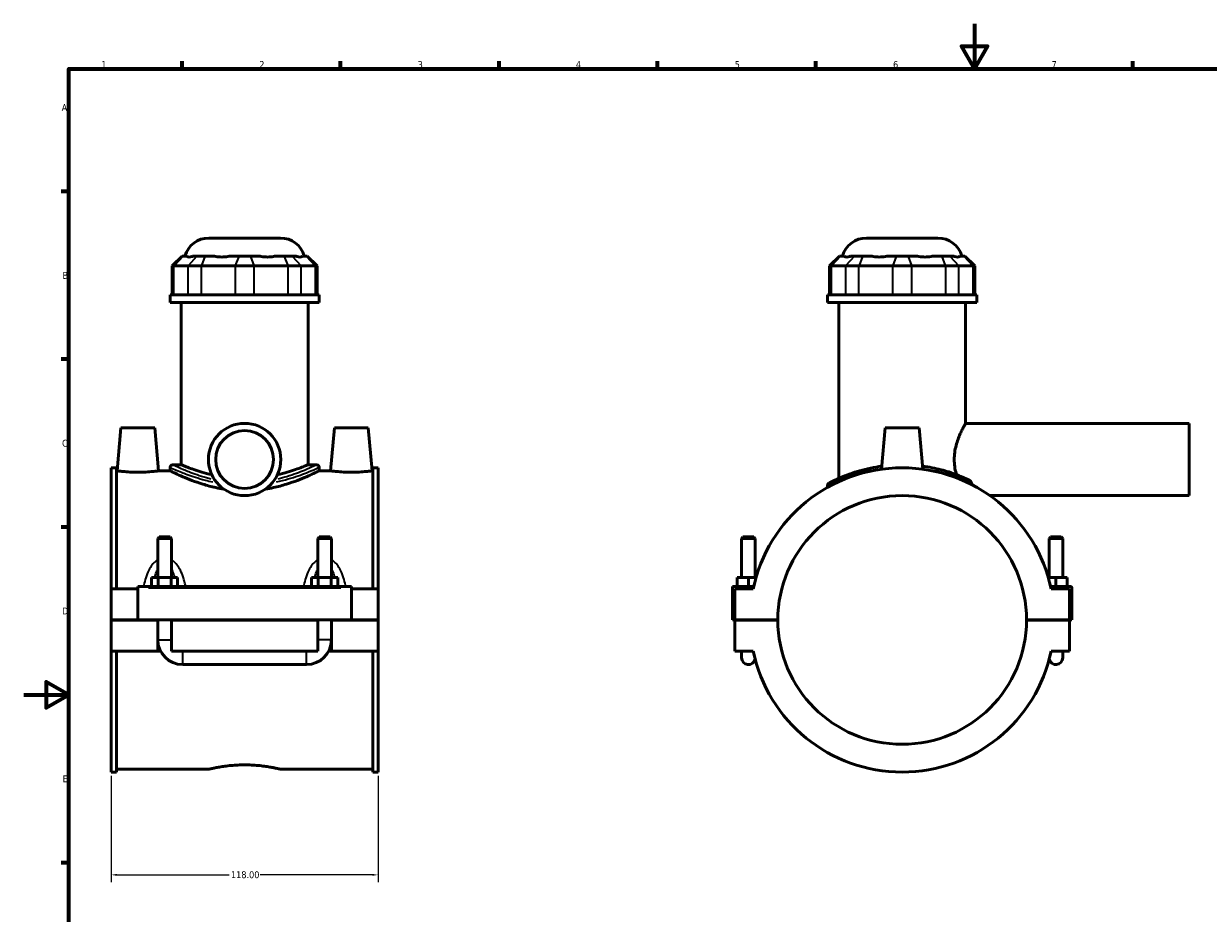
# Model space of a CAD drawing. Header units: millimetres. Extents: x 0 to 898, y -421 to 962.
# Tile 4 of 6: x 0 to 524, y 200 to 594. Entities that reach past the tile are written whole.
import ezdxf

# ---------------------------------------------------------------- set-up
doc = ezdxf.new("R2010")
doc.units = ezdxf.units.MM
for name, color, linetype, lineweight in [('Border (ANSI)', 7, 'Continuous', 70), ('Dimension (ANSI)', 7, 'Continuous', 25), ('Visible (ANSI)', 7, 'Continuous', 50), ('Visible Narrow (ANSI)', 7, 'Continuous', 35)]:
    doc.layers.add(name, color=color, linetype=linetype, lineweight=lineweight)
doc.styles.add('Note Text (ANSI)', font='tahoma.ttf')
doc.dimstyles.new('Default - mm (ANSI)', dxfattribs={"dimtxt": 3.048, "dimasz": 2.5, "dimexe": 3.175, "dimexo": 1.6002, "dimgap": 0.8, "dimtad": 0, "dimtoh": 1, "dimrnd": 1e-08, "dimzin": 4, "dimdsep": 46, "dimtxsty": 'Note Text (ANSI)', "dimcen": 0.09, "dimdle": 10, "dimclrd": 256, "dimclre": 256, "dimclrt": 230, "dimadec": 1, "dimazin": 1, "dimtfac": 1, "dimtofl": 0, "dimtmove": 0, "dimatfit": 3, "dimfxl": 1, "dimtolj": 1, "dimtzin": 4, "dimlwd": -1, "dimlwe": -1, "dimarcsym": 0})

# ---------------------------------------------------------------- blocks, each defined once
blk = doc.blocks.new('Borders Default Border')
at = {"layer": 'Border (ANSI)'}
for p, q in [((70.08, 574), (70.08, 577.45)), ((140.17, 574), (140.17, 577.45)), ((210.25, 574), (210.25, 577.45)), ((280.33, 574), (280.33, 577.45)), ((350.42, 574), (350.42, 577.45)), ((490.58, 574), (490.58, 577.45)), ((20, 519.75), (16.55, 519.75)), ((20, 445.5), (16.55, 445.5)), ((20, 371.25), (16.55, 371.25)), ((20, 222.75), (16.55, 222.75))]:
    blk.add_line(p, q, dxfattribs=at)
at = {"layer": 'Border (ANSI)', "flags": 128}
for points in [[(420.5, 594), (420.5, 574), (414.73, 584), (426.27, 584), (420.5, 574)], [(20, 20), (20, 574), (821, 574), (821, 20), (20, 20)], [(0, 297), (20, 297), (10, 302.77), (10, 291.23), (20, 297)]]:
    blk.add_lwpolyline(points, dxfattribs=at)
at = {"layer": 'Border (ANSI)', "color": 230, "true_color": 0xff0080, "char_height": 3.05, "attachment_point": 7, "style": 'Note Text (ANSI)'}
for s, insert in [('1', (34.35, 574.4)), ('2', (104.2, 574.4)), ('3', (174.26, 574.34)), ('4', (244.23, 574.4)), ('5', (314.48, 574.34)), ('6', (384.49, 574.34)), ('7', (454.6, 574.4)), ('A', (16.78, 555.35)), ('B', (17.15, 481.1)), ('C', (16.95, 406.8)), ('D', (16.96, 332.6)), ('E', (17.21, 258.35))]:
    blk.add_mtext(s, dxfattribs=dict(at, insert=insert))
blk = doc.blocks.new('*D8')
at = {"layer": 'Defpoints', "color": 0, "transparency": 16777216}
for p in [(38.72, 262.85), (156.72, 262.85), (156.72, 217.38)]:
    blk.add_point(p, dxfattribs=at)
at = {"layer": 'Dimension (ANSI)', "transparency": 16777216}
for p, q in [((38.72, 261.25), (38.72, 214.2)), ((156.72, 261.25), (156.72, 214.2)), ((41.22, 217.38), (90.88, 217.38)), ((154.22, 217.38), (104.56, 217.38))]:
    blk.add_line(p, q, dxfattribs=at)
for points in [[(41.22, 217.8), (41.22, 216.96), (38.72, 217.38)], [(154.22, 217.8), (154.22, 216.96), (156.72, 217.38)]]:
    blk.add_solid(points, dxfattribs=at)
at = {"layer": 'Dimension (ANSI)', "color": 230, "true_color": 0xff0080, "transparency": 16777216, "insert": (91.68, 218.97), "char_height": 3.048, "attachment_point": 1, "style": 'Note Text (ANSI)'}
blk.add_mtext('\\A1;118.00', dxfattribs=at)

msp = doc.modelspace()

# ---------------------------------------------------------------- linework, layer by layer
at = {"layer": 'Visible (ANSI)'}
for p, q in [((81.893, 499.167), (113.538, 499.167)), ((372.709, 499.167), (404.354, 499.167)), ((70.022, 491.187), (65.622, 486.787)), ((70.022, 491.187), (70.524, 491.187)), ((72.065, 491.187), (70.524, 491.187)), ((76.702, 491.187), (75.162, 491.187)), ((76.702, 491.187), (80.274, 491.187)), ((83.993, 491.187), (80.274, 491.187)), ((95.19, 491.187), (91.47, 491.187)), ((95.19, 491.187), (100.241, 491.187)), ((103.96, 491.187), (100.241, 491.187)), ((115.156, 491.187), (111.437, 491.187)), ((115.156, 491.187), (118.728, 491.187)), ((120.269, 491.187), (118.728, 491.187)), ((124.907, 491.187), (123.366, 491.187)), ((124.907, 491.187), (125.409, 491.187)), ((125.409, 491.187), (129.809, 486.787)), ((360.838, 491.187), (356.438, 486.787)), ((360.838, 491.187), (361.34, 491.187)), ((362.88, 491.187), (361.34, 491.187)), ((367.518, 491.187), (365.978, 491.187)), ((367.518, 491.187), (371.09, 491.187)), ((374.809, 491.187), (371.09, 491.187)), ((386.006, 491.187), (382.286, 491.187)), ((386.006, 491.187), (391.057, 491.187)), ((394.776, 491.187), (391.057, 491.187)), ((405.972, 491.187), (402.253, 491.187)), ((405.972, 491.187), (409.544, 491.187)), ((411.085, 491.187), (409.544, 491.187)), ((415.723, 491.187), (414.182, 491.187)), ((415.723, 491.187), (416.225, 491.187)), ((416.225, 491.187), (420.625, 486.787)), ((66.459, 486.787), (65.622, 486.787)), ((65.622, 486.787), (65.622, 474.087)), ((66.459, 486.787), (72.637, 486.787)), ((78.59, 486.787), (72.637, 486.787)), ((78.59, 486.787), (93.506, 486.787)), ((101.925, 486.787), (93.506, 486.787)), ((101.925, 486.787), (116.84, 486.787)), ((122.793, 486.787), (116.84, 486.787)), ((122.793, 486.787), (128.972, 486.787)), ((129.809, 486.787), (128.972, 486.787)), ((129.809, 486.787), (129.809, 474.087)), ((357.275, 486.787), (356.438, 486.787)), ((356.438, 486.787), (356.438, 474.087)), ((357.275, 486.787), (363.453, 486.787)), ((369.406, 486.787), (363.453, 486.787)), ((369.406, 486.787), (384.322, 486.787)), ((392.741, 486.787), (384.322, 486.787)), ((392.741, 486.787), (407.656, 486.787)), ((413.609, 486.787), (407.656, 486.787)), ((413.609, 486.787), (419.788, 486.787)), ((420.625, 486.787), (419.788, 486.787)), ((420.625, 486.787), (420.625, 474.087)), ((130.715, 474.087), (64.715, 474.087)), ((64.715, 470.667), (64.715, 474.087)), ((130.715, 470.667), (130.715, 474.087)), ((421.531, 474.087), (355.531, 474.087)), ((355.531, 470.667), (355.531, 474.087)), ((421.531, 470.667), (421.531, 474.087)), ((130.715, 470.667), (64.715, 470.667)), ((69.665, 398.807), (69.665, 470.667)), ((125.765, 398.807), (125.765, 470.667)), ((421.531, 470.667), (355.531, 470.667)), ((360.481, 392.814), (360.481, 470.667)), ((416.581, 417.167), (416.581, 470.667)), ((43.015, 415.167), (41.353, 396.167)), ((58.015, 415.167), (43.015, 415.167)), ((58.015, 415.167), (59.678, 396.167)), ((137.415, 415.167), (135.753, 396.167)), ((137.415, 415.167), (152.415, 415.167)), ((152.415, 415.167), (154.078, 396.167)), ((381.031, 415.167), (379.43, 396.869)), ((396.031, 415.167), (381.031, 415.167)), ((396.031, 415.167), (397.632, 396.869)), ((416.581, 417.167), (515.531, 417.167)), ((515.531, 385.167), (515.531, 417.167)), ((65.815, 398.807), (69.665, 398.807)), ((125.765, 398.807), (129.615, 398.807)), ((38.715, 397.487), (38.715, 343.917)), ((38.715, 397.487), (41.075, 397.487)), ((41.075, 343.917), (41.075, 397.487)), ((41.353, 396.167), (41.075, 396.167)), ((64.715, 396.167), (59.678, 396.167)), ((64.715, 397.707), (64.715, 396.167)), ((130.715, 397.707), (130.715, 396.167)), ((135.753, 396.167), (130.715, 396.167)), ((154.355, 396.167), (154.078, 396.167)), ((154.355, 343.917), (154.355, 397.487)), ((154.355, 397.487), (156.715, 397.487)), ((156.715, 397.487), (156.715, 343.917)), ((355.531, 389.699), (355.531, 388.844)), ((427.351, 385.167), (515.531, 385.167)), ((59.915, 366.884), (59.315, 366.284)), ((59.915, 366.884), (64.715, 366.884)), ((64.715, 366.884), (65.315, 366.284)), ((130.715, 366.884), (130.115, 366.284)), ((130.715, 366.884), (135.515, 366.884)), ((135.515, 366.884), (136.115, 366.284)), ((318.131, 366.884), (317.531, 366.284)), ((322.931, 366.884), (318.131, 366.884)), ((322.931, 366.884), (323.531, 366.284)), ((454.131, 366.884), (453.531, 366.284)), ((454.131, 366.884), (458.931, 366.884)), ((458.931, 366.884), (459.531, 366.284)), ((65.315, 366.284), (59.315, 366.284)), ((59.315, 366.284), (59.315, 348.917)), ((65.315, 366.284), (65.315, 348.917)), ((136.115, 366.284), (130.115, 366.284)), ((130.115, 348.917), (130.115, 366.284)), ((136.115, 348.917), (136.115, 366.284)), ((317.531, 366.284), (323.531, 366.284)), ((317.531, 348.917), (317.531, 366.284)), ((323.531, 348.917), (323.531, 366.284)), ((459.531, 366.284), (453.531, 366.284)), ((453.531, 366.284), (453.531, 348.917)), ((459.531, 366.284), (459.531, 348.917)), ((56.542, 344.917), (56.542, 348.917)), ((56.542, 348.917), (59.429, 348.917)), ((59.429, 344.917), (59.429, 348.917)), ((59.429, 348.917), (65.202, 348.917)), ((65.202, 344.917), (65.202, 348.917)), ((65.202, 348.917), (68.089, 348.917)), ((68.089, 344.917), (68.089, 348.917)), ((127.342, 348.917), (130.229, 348.917)), ((127.342, 344.917), (127.342, 348.917)), ((130.229, 344.917), (130.229, 348.917)), ((130.229, 348.917), (136.002, 348.917)), ((136.002, 344.917), (136.002, 348.917)), ((136.002, 348.917), (138.889, 348.917)), ((138.889, 344.917), (138.889, 348.917)), ((320.531, 348.917), (315.531, 348.917)), ((315.531, 344.917), (315.531, 348.917)), ((323.875, 348.917), (320.531, 348.917)), ((320.531, 344.917), (320.531, 348.917)), ((453.187, 348.917), (456.531, 348.917)), ((456.531, 344.917), (456.531, 348.917)), ((456.531, 348.917), (461.531, 348.917)), ((461.531, 344.917), (461.531, 348.917)), ((50.515, 343.917), (38.715, 343.917)), ((38.715, 330.217), (38.715, 343.917)), ((50.515, 344.417), (50.515, 344.917)), ((144.915, 344.917), (50.515, 344.917)), ((50.515, 330.217), (50.515, 344.417)), ((144.915, 344.917), (144.915, 344.417)), ((144.915, 344.417), (144.915, 330.217)), ((156.715, 343.917), (144.915, 343.917)), ((156.715, 343.917), (156.715, 330.217)), ((313.531, 344.917), (322.847, 344.917)), ((313.531, 330.217), (313.531, 344.917)), ((322.63, 343.917), (314.531, 343.917)), ((314.531, 343.917), (314.531, 330.217)), ((463.031, 344.917), (454.215, 344.917)), ((462.531, 343.917), (454.432, 343.917)), ((462.531, 330.217), (462.531, 343.917)), ((463.531, 330.217), (463.531, 344.417)), ((38.715, 330.217), (50.515, 330.217)), ((38.715, 316.417), (38.715, 330.117)), ((59.315, 330.117), (38.715, 330.117)), ((144.915, 330.217), (50.515, 330.217)), ((59.315, 330.217), (59.315, 330.117)), ((59.315, 316.417), (59.315, 330.117)), ((65.315, 330.217), (65.315, 330.117)), ((65.315, 330.117), (65.315, 316.417)), ((130.115, 330.117), (65.315, 330.117)), ((130.115, 330.117), (130.115, 330.217)), ((130.115, 316.417), (130.115, 330.117)), ((136.115, 330.117), (136.115, 330.217)), ((136.115, 330.117), (136.115, 316.417)), ((156.715, 330.117), (136.115, 330.117)), ((144.915, 330.217), (156.715, 330.217)), ((156.715, 330.117), (156.715, 316.417)), ((314.531, 330.217), (313.531, 330.217)), ((314.531, 330.217), (333.531, 330.217)), ((314.531, 330.117), (314.531, 316.417)), ((333.531, 330.117), (314.531, 330.117)), ((317.531, 330.117), (317.531, 330.217)), ((323.531, 330.117), (323.531, 330.217)), ((443.531, 330.217), (462.531, 330.217)), ((462.531, 330.117), (443.531, 330.117)), ((453.531, 330.217), (453.531, 330.117)), ((459.531, 330.217), (459.531, 330.117)), ((462.531, 330.217), (463.531, 330.217)), ((462.531, 316.417), (462.531, 330.117)), ((59.315, 316.417), (38.715, 316.417)), ((38.715, 316.417), (38.715, 262.847)), ((41.075, 262.847), (41.075, 316.417)), ((60.517, 316.417), (59.315, 316.417)), ((130.115, 316.417), (65.315, 316.417)), ((136.115, 316.417), (134.913, 316.417)), ((156.715, 316.417), (136.115, 316.417)), ((154.355, 262.847), (154.355, 316.417)), ((156.715, 316.417), (156.715, 262.847)), ((314.531, 316.417), (322.63, 316.417)), ((317.531, 316.417), (317.531, 313.417)), ((454.432, 316.417), (462.531, 316.417)), ((459.531, 313.417), (459.531, 316.417)), ((70.315, 310.417), (125.115, 310.417)), ((38.715, 262.847), (41.075, 262.847)), ((82.035, 264.167), (41.075, 264.167)), ((154.355, 264.167), (113.395, 264.167)), ((154.355, 262.847), (156.715, 262.847))]:
    msp.add_line(p, q, dxfattribs=at)
for radius in [16, 12.8]:
    msp.add_circle((97.715, 401.167), radius, dxfattribs=at)
for centre, radius, start, end in [((81.893, 488.167), 11, 90, 164.06507), ((113.538, 488.167), 11, 15.93493, 90), ((372.709, 488.167), 11, 90, 164.06507), ((404.354, 488.167), 11, 15.93493, 90), ((65.815, 397.707), 1.1, 90, 180), ((129.615, 397.707), 1.1, 0, 90), ((388.531, 330.167), 67.32, 11.7855, 168.2145), ((356.631, 389.699), 1.1, 118.18452, 180), ((388.531, 330.167), 55, 0.05209, 179.94791), ((463.031, 344.417), 0.5, 0, 90), ((388.531, 330.167), 55, 180.05209, 359.94791), ((70.315, 321.417), 11, 180, 270), ((125.115, 321.417), 11, 270, 0), ((388.531, 330.167), 67.32, 191.7855, 348.2145), ((320.531, 313.417), 3, 180, 349.0821), ((456.531, 313.417), 3, 190.9179, 0)]:
    msp.add_arc(centre, radius, start, end, dxfattribs=at)
for points, knots in [([(72.065, 491.187), (72.131, 491.107), (72.211, 491.038), (72.543, 490.831), (72.867, 490.763), (73.221, 490.763), (73.576, 490.763), (74.026, 490.831), (74.739, 491.038), (74.947, 491.107), (75.162, 491.187)], [4.45870578, 4.45870578, 4.45870578, 4.45870578, 4.56597929, 4.56597929, 4.84390204, 4.84390204, 4.84390204, 5.1218248, 5.1218248, 5.22909831, 5.22909831, 5.22909831, 5.22909831]), ([(83.993, 491.187), (84.302, 491.107), (84.623, 491.038), (85.806, 490.831), (86.714, 490.763), (87.57, 490.763), (88.426, 490.763), (89.386, 490.831), (90.726, 491.038), (91.101, 491.107), (91.47, 491.187)], [4.45870578, 4.45870578, 4.45870578, 4.45870578, 4.56597929, 4.56597929, 4.84390204, 4.84390204, 4.84390204, 5.1218248, 5.1218248, 5.22909831, 5.22909831, 5.22909831, 5.22909831]), ([(103.96, 491.187), (104.33, 491.107), (104.704, 491.038), (106.045, 490.831), (107.005, 490.763), (107.861, 490.763), (108.717, 490.763), (109.625, 490.831), (110.807, 491.038), (111.129, 491.107), (111.437, 491.187)], [4.45870578, 4.45870578, 4.45870578, 4.45870578, 4.56597929, 4.56597929, 4.84390204, 4.84390204, 4.84390204, 5.1218248, 5.1218248, 5.22909831, 5.22909831, 5.22909831, 5.22909831]), ([(120.269, 491.187), (120.483, 491.107), (120.691, 491.038), (121.405, 490.831), (121.855, 490.763), (122.209, 490.763), (122.564, 490.763), (122.888, 490.831), (123.219, 491.038), (123.3, 491.107), (123.366, 491.187)], [4.45870578, 4.45870578, 4.45870578, 4.45870578, 4.56597929, 4.56597929, 4.84390204, 4.84390204, 4.84390204, 5.1218248, 5.1218248, 5.22909831, 5.22909831, 5.22909831, 5.22909831]), ([(362.88, 491.187), (362.947, 491.107), (363.027, 491.038), (363.359, 490.831), (363.683, 490.763), (364.037, 490.763), (364.392, 490.763), (364.841, 490.831), (365.555, 491.038), (365.763, 491.107), (365.978, 491.187)], [4.45870578, 4.45870578, 4.45870578, 4.45870578, 4.56597929, 4.56597929, 4.84390204, 4.84390204, 4.84390204, 5.1218248, 5.1218248, 5.22909831, 5.22909831, 5.22909831, 5.22909831]), ([(374.809, 491.187), (375.118, 491.107), (375.439, 491.038), (376.621, 490.831), (377.53, 490.763), (378.386, 490.763), (379.241, 490.763), (380.201, 490.831), (381.542, 491.038), (381.917, 491.107), (382.286, 491.187)], [4.45870578, 4.45870578, 4.45870578, 4.45870578, 4.56597929, 4.56597929, 4.84390204, 4.84390204, 4.84390204, 5.1218248, 5.1218248, 5.22909831, 5.22909831, 5.22909831, 5.22909831]), ([(394.776, 491.187), (395.146, 491.107), (395.52, 491.038), (396.861, 490.831), (397.821, 490.763), (398.677, 490.763), (399.533, 490.763), (400.441, 490.831), (401.623, 491.038), (401.945, 491.107), (402.253, 491.187)], [4.45870578, 4.45870578, 4.45870578, 4.45870578, 4.56597929, 4.56597929, 4.84390204, 4.84390204, 4.84390204, 5.1218248, 5.1218248, 5.22909831, 5.22909831, 5.22909831, 5.22909831]), ([(411.085, 491.187), (411.299, 491.107), (411.507, 491.038), (412.221, 490.831), (412.671, 490.763), (413.025, 490.763), (413.38, 490.763), (413.704, 490.831), (414.035, 491.038), (414.115, 491.107), (414.182, 491.187)], [4.45870578, 4.45870578, 4.45870578, 4.45870578, 4.56597929, 4.56597929, 4.84390204, 4.84390204, 4.84390204, 5.1218248, 5.1218248, 5.22909831, 5.22909831, 5.22909831, 5.22909831]), ([(412.522, 394.478), (412.476, 394.643), (412.431, 394.809), (412.133, 395.957), (411.924, 396.985), (411.642, 399.073), (411.57, 400.132), (411.57, 402.203), (411.642, 403.262), (411.924, 405.35), (412.133, 406.378), (412.896, 409.318), (413.582, 411.083), (414.505, 413.176), (414.818, 413.833), (415.399, 415), (415.667, 415.509), (416.112, 416.334), (416.288, 416.649), (416.523, 417.066), (416.581, 417.167), (416.581, 417.167)], [4.2820945, 4.2820945, 4.2820945, 4.2820945, 4.3351744, 4.3351744, 4.6457254, 4.6457254, 4.9562765, 4.9562765, 5.2668275, 5.2668275, 5.5773786, 5.5773786, 6.1984807, 6.1984807, 6.5074642, 6.5074642, 6.8164477, 6.8164477, 7.1254312, 7.1254312, 7.4344147, 7.4344147, 7.4344147, 7.4344147]), ([(83.181, 394.478), (82.79, 394.567), (82.407, 394.657), (80.51, 395.117), (79.115, 395.507), (76.648, 396.251), (75.488, 396.634), (73.435, 397.348), (72.543, 397.679), (71.105, 398.228), (70.558, 398.447), (69.838, 398.736), (69.665, 398.807), (69.665, 398.807)], [1.4741162, 1.4741162, 1.4741162, 1.4741162, 1.606425, 1.606425, 2.1419, 2.1419, 2.6767805, 2.6767805, 3.211661, 3.211661, 3.7465414, 3.7465414, 4.2814219, 4.2814219, 4.2814219, 4.2814219]), ([(125.765, 398.807), (125.765, 398.807), (125.593, 398.736), (124.872, 398.447), (124.325, 398.228), (122.887, 397.679), (121.995, 397.348), (119.943, 396.634), (118.783, 396.251), (116.315, 395.507), (114.921, 395.117), (113.024, 394.657), (112.64, 394.567), (112.25, 394.478)], [12.8442658, 12.8442658, 12.8442658, 12.8442658, 13.3791463, 13.3791463, 13.9140267, 13.9140267, 14.4489072, 14.4489072, 14.9837877, 14.9837877, 15.5192627, 15.5192627, 15.6515715, 15.6515715, 15.6515715, 15.6515715]), ([(379.55, 398.216), (377.838, 397.99), (376.173, 397.705), (371.209, 396.675), (368.156, 395.772), (362.296, 393.69), (359.739, 392.503), (357.431, 391.362), (356.913, 391.092), (356.268, 390.753), (356.113, 390.67), (356.112, 390.67)], [16.0895556, 16.0895556, 16.0895556, 16.0895556, 16.6172098, 16.6172098, 17.7334193, 17.7334193, 19.1330705, 19.1330705, 19.7221165, 19.7221165, 20.2608427, 20.2608427, 20.2608427, 20.2608427]), ([(418.04, 392.141), (417.453, 392.42), (416.785, 392.728), (414.18, 393.867), (411.849, 394.788), (408.071, 395.977), (406.94, 396.304), (403.219, 397.269), (400.436, 397.829), (397.513, 398.216)], [11.496028, 11.496028, 11.496028, 11.496028, 11.9203279, 11.9203279, 12.9803275, 12.9803275, 13.4003602, 13.4003602, 14.3016859, 14.3016859, 14.3016859, 14.3016859]), ([(50.515, 395.52), (49.357, 395.52), (48.124, 395.555), (45.859, 395.678), (44.829, 395.765), (43.209, 395.928), (42.509, 396.013), (41.581, 396.134), (41.353, 396.167), (41.353, 396.167)], [2.7734932, 2.7734932, 2.7734932, 2.7734932, 3.1209883, 3.1209883, 3.4684834, 3.4684834, 3.8143624, 3.8143624, 4.1602414, 4.1602414, 4.1602414, 4.1602414]), ([(59.678, 396.167), (59.678, 396.167), (59.449, 396.134), (58.518, 396.013), (57.817, 395.927), (56.194, 395.765), (55.165, 395.678), (52.903, 395.555), (51.672, 395.52), (50.515, 395.52)], [6.9337362, 6.9337362, 6.9337362, 6.9337362, 7.2801736, 7.2801736, 7.626611, 7.626611, 7.9735469, 7.9735469, 8.3204828, 8.3204828, 8.3204828, 8.3204828]), ([(88.545, 388.056), (87.334, 388.248), (86.142, 388.474), (82.957, 389.167), (81.025, 389.688), (77.46, 390.784), (75.827, 391.358), (72.939, 392.45), (71.578, 393.008), (69.169, 394.048), (68.119, 394.529), (66.423, 395.326), (65.775, 395.643), (64.921, 396.064), (64.715, 396.167), (64.715, 396.167)], [0.9062736, 0.9062736, 0.9062736, 0.9062736, 1.2702202, 1.2702202, 1.9053302, 1.9053302, 2.5404403, 2.5404403, 3.1738191, 3.1738191, 3.8071978, 3.8071978, 4.4405765, 4.4405765, 5.0739553, 5.0739553, 5.0739553, 5.0739553]), ([(130.715, 396.167), (130.715, 396.167), (130.509, 396.064), (129.656, 395.643), (129.008, 395.326), (127.312, 394.529), (126.262, 394.048), (123.852, 393.008), (122.492, 392.45), (119.604, 391.358), (117.97, 390.784), (114.405, 389.688), (112.474, 389.167), (109.288, 388.474), (108.096, 388.248), (106.885, 388.056)], [15.2218659, 15.2218659, 15.2218659, 15.2218659, 15.8552446, 15.8552446, 16.4886233, 16.4886233, 17.1220021, 17.1220021, 17.7553808, 17.7553808, 18.3904909, 18.3904909, 19.025601, 19.025601, 19.3895476, 19.3895476, 19.3895476, 19.3895476]), ([(144.915, 395.52), (143.759, 395.52), (142.527, 395.555), (140.266, 395.678), (139.236, 395.765), (137.614, 395.927), (136.912, 396.013), (135.982, 396.134), (135.753, 396.167), (135.753, 396.167)], [0, 0, 0, 0, 0.3469359, 0.3469359, 0.6938718, 0.6938718, 1.0403092, 1.0403092, 1.3867466, 1.3867466, 1.3867466, 1.3867466]), ([(154.078, 396.167), (154.078, 396.167), (153.85, 396.134), (152.922, 396.013), (152.222, 395.928), (150.602, 395.765), (149.571, 395.678), (147.307, 395.555), (146.074, 395.52), (144.915, 395.52)], [4.1602414, 4.1602414, 4.1602414, 4.1602414, 4.5061204, 4.5061204, 4.8519994, 4.8519994, 5.1994945, 5.1994945, 5.5469896, 5.5469896, 5.5469896, 5.5469896]), ([(419.177, 390.864), (419.101, 391.09), (418.975, 391.317), (418.648, 391.724), (418.454, 391.896), (418.179, 392.069), (418.111, 392.107), (418.04, 392.141)], [-0.18441535, -0.18441535, -0.18441535, -0.18441535, -0.10366477, -0.10366477, -0.02456093, -0.02456093, 0, 0, 0, 0]), ([(82.035, 264.167), (82.035, 264.167), (82.13, 264.19), (82.529, 264.283), (82.833, 264.353), (83.634, 264.53), (84.132, 264.636), (85.282, 264.865), (85.934, 264.987), (87.322, 265.224), (88.106, 265.346), (89.815, 265.578), (90.739, 265.686), (92.67, 265.866), (93.677, 265.938), (95.706, 266.034), (96.727, 266.057), (97.715, 266.057)], [7.1171296, 7.1171296, 7.1171296, 7.1171296, 7.4136599, 7.4136599, 7.7101901, 7.7101901, 8.0067204, 8.0067204, 8.3032506, 8.3032506, 8.5998145, 8.5998145, 8.8963784, 8.8963784, 9.1929423, 9.1929423, 9.4895061, 9.4895061, 9.4895061, 9.4895061]), ([(97.715, 266.057), (98.704, 266.057), (99.725, 266.034), (101.753, 265.938), (102.761, 265.866), (104.691, 265.686), (105.616, 265.578), (107.325, 265.346), (108.109, 265.224), (109.497, 264.987), (110.148, 264.865), (111.298, 264.636), (111.797, 264.53), (112.598, 264.353), (112.902, 264.283), (113.3, 264.19), (113.395, 264.167), (113.395, 264.167)], [0, 0, 0, 0, 0.2965639, 0.2965639, 0.5931278, 0.5931278, 0.8896916, 0.8896916, 1.1862555, 1.1862555, 1.4827858, 1.4827858, 1.779316, 1.779316, 2.0758463, 2.0758463, 2.3723765, 2.3723765, 2.3723765, 2.3723765])]:
    msp.add_open_spline(points, degree=3, knots=knots, dxfattribs=at)
msp.add_open_spline([(419.499, 389.942), (419.393, 390.234), (419.285, 390.542), (419.177, 390.864)], degree=3, dxfattribs=at)
at = {"layer": 'Visible Narrow (ANSI)'}
for p, q in [((70.321, 490.967), (66.662, 487.007)), ((76.499, 490.967), (72.84, 487.007)), ((80.19, 490.967), (78.674, 487.007)), ((95.105, 490.967), (93.59, 487.007)), ((100.325, 490.967), (101.841, 487.007)), ((115.241, 490.967), (116.756, 487.007)), ((118.932, 490.967), (122.59, 487.007)), ((125.11, 490.967), (128.768, 487.007)), ((361.137, 490.967), (357.478, 487.007)), ((367.315, 490.967), (363.656, 487.007)), ((371.006, 490.967), (369.49, 487.007)), ((385.921, 490.967), (384.406, 487.007)), ((391.141, 490.967), (392.657, 487.007)), ((406.057, 490.967), (407.572, 487.007)), ((409.748, 490.967), (413.406, 487.007)), ((415.926, 490.967), (419.584, 487.007)), ((66.459, 474.722), (66.459, 486.152)), ((72.637, 486.152), (72.637, 474.722)), ((78.59, 474.722), (78.59, 486.152)), ((93.506, 486.152), (93.506, 474.722)), ((101.925, 474.722), (101.925, 486.152)), ((116.84, 486.152), (116.84, 474.722)), ((122.793, 474.722), (122.793, 486.152)), ((128.972, 486.152), (128.972, 474.722)), ((357.275, 474.722), (357.275, 486.152)), ((363.453, 486.152), (363.453, 474.722)), ((369.406, 474.722), (369.406, 486.152)), ((384.322, 486.152), (384.322, 474.722)), ((392.741, 474.722), (392.741, 486.152)), ((407.656, 486.152), (407.656, 474.722)), ((413.609, 474.722), (413.609, 486.152)), ((419.788, 486.152), (419.788, 474.722)), ((55.235, 344.417), (140.195, 344.417)), ((59.352, 321.417), (65.278, 321.417)), ((136.078, 321.417), (130.152, 321.417)), ((70.315, 310.454), (70.315, 316.38)), ((125.115, 310.454), (125.115, 316.38))]:
    msp.add_line(p, q, dxfattribs=at)
for points, knots in [([(82.87, 392.521), (82.177, 392.692), (81.498, 392.87), (77.901, 393.867), (75.286, 394.788), (72.224, 395.977), (71.421, 396.304), (68.703, 397.446), (67.258, 398.124), (66.166, 398.639), (65.962, 398.736), (65.871, 398.78)], [11.6810076, 11.6810076, 11.6810076, 11.6810076, 11.9203279, 11.9203279, 12.9803275, 12.9803275, 13.4003602, 13.4003602, 14.5442874, 14.5442874, 15.0106404, 15.0106404, 15.0106404, 15.0106404]), ([(129.559, 398.779), (129.402, 398.703), (128.91, 398.468), (127.173, 397.665), (125.835, 397.06), (122.043, 395.496), (119.395, 394.488), (115.141, 393.197), (113.877, 392.845), (112.56, 392.521)], [25.5110369, 25.5110369, 25.5110369, 25.5110369, 26.3113536, 26.3113536, 27.2307454, 27.2307454, 28.3862253, 28.3862253, 28.8407091, 28.8407091, 28.8407091, 28.8407091]), ([(64.778, 397.678), (64.874, 397.634), (65.083, 397.54), (66.208, 397.035), (67.702, 396.368), (70.514, 395.244), (71.345, 394.922), (74.512, 393.752), (77.218, 392.847), (81.352, 391.756), (82.493, 391.481), (83.672, 391.227)], [-15.0030521, -15.0030521, -15.0030521, -15.0030521, -14.5442874, -14.5442874, -13.4003602, -13.4003602, -12.9803275, -12.9803275, -11.9203279, -11.9203279, -11.536829, -11.536829, -11.536829, -11.536829]), ([(111.758, 391.227), (113.598, 391.623), (115.348, 392.073), (120.142, 393.457), (122.882, 394.449), (126.804, 395.988), (128.189, 396.584), (129.978, 397.37), (130.485, 397.6), (130.653, 397.678)], [-28.9848878, -28.9848878, -28.9848878, -28.9848878, -28.3862253, -28.3862253, -27.2307454, -27.2307454, -26.3113536, -26.3113536, -25.5186253, -25.5186253, -25.5186253, -25.5186253]), ([(355.603, 389.737), (355.678, 389.776), (355.812, 389.844), (356.347, 390.116), (356.874, 390.381), (359.224, 391.504), (361.827, 392.672), (367.792, 394.72), (370.899, 395.609), (375.33, 396.498), (376.358, 396.682), (377.408, 396.845)], [-20.0519445, -20.0519445, -20.0519445, -20.0519445, -19.7221165, -19.7221165, -19.1330705, -19.1330705, -17.7334193, -17.7334193, -16.6172098, -16.6172098, -16.2917777, -16.2917777, -16.2917777, -16.2917777]), ([(399.065, 396.934), (401.533, 396.569), (403.887, 396.092), (407.27, 395.244), (408.421, 394.922), (412.266, 393.752), (414.64, 392.847), (417.297, 391.723), (417.983, 391.417), (418.584, 391.14)], [-14.1601568, -14.1601568, -14.1601568, -14.1601568, -13.4003602, -13.4003602, -12.9803275, -12.9803275, -11.9203279, -11.9203279, -11.492466, -11.492466, -11.492466, -11.492466]), ([(58.75, 356.444), (58.526, 356.283), (58.309, 356.11), (57.64, 355.519), (57.22, 355.063), (56.251, 353.83), (55.752, 353.011), (54.785, 351.104), (54.349, 349.995), (53.638, 347.799), (53.353, 346.717), (53.111, 345.616)], [-1.8249817, -1.8249817, -1.8249817, -1.8249817, -1.7421187, -1.7421187, -1.5576506, -1.5576506, -1.2755007, -1.2755007, -0.9302686, -0.9302686, -0.6105716, -0.6105716, -0.6105716, -0.6105716]), ([(71.519, 345.616), (71.277, 346.717), (70.993, 347.799), (70.282, 349.995), (69.846, 351.104), (68.879, 353.011), (68.379, 353.83), (67.411, 355.063), (66.991, 355.519), (66.321, 356.11), (66.105, 356.283), (65.88, 356.444)], [-3.805719, -3.805719, -3.805719, -3.805719, -3.486022, -3.486022, -3.1407898, -3.1407898, -2.8586399, -2.8586399, -2.6741718, -2.6741718, -2.5913088, -2.5913088, -2.5913088, -2.5913088]), ([(129.55, 356.444), (129.326, 356.283), (129.109, 356.11), (128.44, 355.519), (128.02, 355.063), (127.051, 353.83), (126.552, 353.011), (125.585, 351.104), (125.149, 349.994), (124.438, 347.799), (124.153, 346.717), (123.911, 345.616)], [-1.8255218, -1.8255218, -1.8255218, -1.8255218, -1.7426572, -1.7426572, -1.558187, -1.558187, -1.2760348, -1.2760348, -0.9307991, -0.9307991, -0.6111117, -0.6111117, -0.6111117, -0.6111117]), ([(142.319, 345.616), (142.077, 346.717), (141.793, 347.799), (141.082, 349.994), (140.646, 351.104), (139.679, 353.011), (139.179, 353.83), (138.211, 355.063), (137.791, 355.519), (137.121, 356.11), (136.905, 356.283), (136.68, 356.444)], [-3.8062591, -3.8062591, -3.8062591, -3.8062591, -3.4865717, -3.4865717, -3.141336, -3.141336, -2.8591838, -2.8591838, -2.6747136, -2.6747136, -2.591849, -2.591849, -2.591849, -2.591849]), ([(57.932, 349.132), (58.039, 349.536), (58.154, 349.933), (58.529, 351.108), (58.817, 351.858), (59.178, 352.588), (59.201, 352.634), (59.224, 352.68)], [1.13619793, 1.13619793, 1.13619793, 1.13619793, 1.27550072, 1.27550072, 1.55765062, 1.55765062, 1.5768692, 1.5768692, 1.5768692, 1.5768692]), ([(65.406, 352.68), (65.43, 352.634), (65.453, 352.588), (65.814, 351.858), (66.102, 351.108), (66.477, 349.933), (66.592, 349.536), (66.698, 349.132)], [2.83942131, 2.83942131, 2.83942131, 2.83942131, 2.85863989, 2.85863989, 3.1407898, 3.1407898, 3.28009259, 3.28009259, 3.28009259, 3.28009259]), ([(128.732, 349.132), (128.839, 349.536), (128.954, 349.933), (129.329, 351.108), (129.617, 351.858), (129.978, 352.588), (130.001, 352.634), (130.024, 352.68)], [1.13673803, 1.13673803, 1.13673803, 1.13673803, 1.27603479, 1.27603479, 1.55818704, 1.55818704, 1.57740935, 1.57740935, 1.57740935, 1.57740935]), ([(136.206, 352.68), (136.23, 352.634), (136.253, 352.588), (136.614, 351.858), (136.902, 351.108), (137.277, 349.933), (137.392, 349.536), (137.498, 349.132)], [2.83996147, 2.83996147, 2.83996147, 2.83996147, 2.85918379, 2.85918379, 3.14133603, 3.14133603, 3.28063279, 3.28063279, 3.28063279, 3.28063279])]:
    msp.add_open_spline(points, degree=3, knots=knots, dxfattribs=at)

# ---------------------------------------------------------------- block references
msp.add_blockref('Borders Default Border', (0, 0))

# ---------------------------------------------------------------- dimensions: what is measured, and where the dimension line sits
at = {"layer": 'Dimension (ANSI)'}
dim = msp.add_linear_dim(base=(156.715, 217.379), p1=(38.715, 262.847), p2=(156.715, 262.847), dimstyle='Default - mm (ANSI)', override={"dimtoh": 0, "dimdec": 2, "dimtp": 0, "dimtm": 0, "dimtdec": 2, "dimatfit": 1}, dxfattribs=at)
dim.commit()
dim.dimension.update_dxf_attribs({"geometry": '*D8', "text_midpoint": (97.715, 217.379), "dimtype": 160})

doc.saveas('drawing.dxf')
